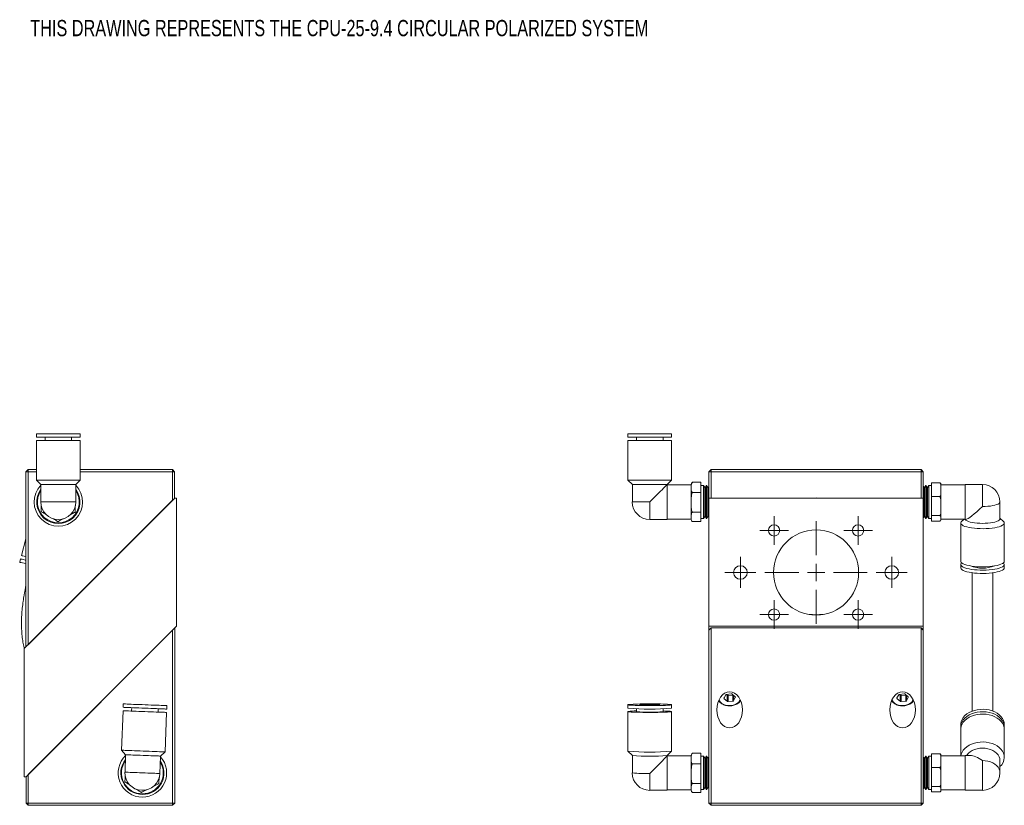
# Model space of a CAD drawing. Header units: inches. Extents: x 4.2 to 30.6, y 4.2 to 19.4.
# Tile 5 of 5: x 19.3 to 30.6, y 9.9 to 19. Entities that reach past the tile are written whole.
import ezdxf

# ---------------------------------------------------------------- set-up
doc = ezdxf.new("R2010")
doc.units = ezdxf.units.IN
doc.header["$MEASUREMENT"] = 0
doc.styles.add('SLDTEXTSTYLE0', font='TXT', dxfattribs={"width": 0.75})

# ---------------------------------------------------------------- blocks, each defined once
blk = doc.blocks.new('SW_CENTERMARKSYMBOL_7')
at = {"color": 0, "linetype": 'Continuous', "lineweight": 0}
for p, q in [((0, 0.2), (0, 0.592)), ((-0.2, 0), (-0.592, 0)), ((0, 0), (-0.1, 0)), ((0, 0), (0, 0.1)), ((0, 0), (0, -0.1)), ((0, 0), (0.1, 0)), ((0.2, 0), (0.592, 0)), ((0, -0.2), (0, -0.592))]:
    blk.add_line(p, q, dxfattribs=at)
blk = doc.blocks.new('SW_CENTERMARKSYMBOL_8')
at = {"color": 0, "linetype": 'Continuous', "lineweight": 0}
for p, q in [((0, 0.1), (0, 0.165)), ((-0.1, 0), (-0.165, 0)), ((0, 0), (-0.1, 0)), ((0, 0), (0, 0.1)), ((0, 0), (0, -0.1)), ((0, 0), (0.1, 0)), ((0.1, 0), (0.165, 0)), ((0, -0.1), (0, -0.165))]:
    blk.add_line(p, q, dxfattribs=at)
blk = doc.blocks.new('SW_CENTERMARKSYMBOL_9')
at = {"color": 0, "linetype": 'Continuous', "lineweight": 0}
for p, q in [((0, 0.1), (0, 0.179)), ((-0.1, 0), (-0.179, 0)), ((0, 0), (-0.1, 0)), ((0, 0), (0, 0.1)), ((0, 0), (0, -0.1)), ((0, 0), (0.1, 0)), ((0.1, 0), (0.179, 0)), ((0, -0.1), (0, -0.179))]:
    blk.add_line(p, q, dxfattribs=at)
blk = doc.blocks.new('SW_CENTERMARKSYMBOL_10')
at = {"color": 0, "linetype": 'Continuous', "lineweight": 0}
for p, q in [((0, 0.1), (0, 0.165)), ((-0.1, 0), (-0.165, 0)), ((0, 0), (-0.1, 0)), ((0, 0), (0, 0.1)), ((0, 0), (0, -0.1)), ((0, 0), (0.1, 0)), ((0.1, 0), (0.165, 0)), ((0, -0.1), (0, -0.165))]:
    blk.add_line(p, q, dxfattribs=at)
blk = doc.blocks.new('SW_CENTERMARKSYMBOL_11')
at = {"color": 0, "linetype": 'Continuous', "lineweight": 0}
for p, q in [((0, 0.1), (0, 0.165)), ((-0.1, 0), (-0.165, 0)), ((0, 0), (-0.1, 0)), ((0, 0), (0, 0.1)), ((0, 0), (0, -0.1)), ((0, 0), (0.1, 0)), ((0.1, 0), (0.165, 0)), ((0, -0.1), (0, -0.165))]:
    blk.add_line(p, q, dxfattribs=at)
blk = doc.blocks.new('SW_CENTERMARKSYMBOL_12')
at = {"color": 0, "linetype": 'Continuous', "lineweight": 0}
for p, q in [((0, 0.1), (0, 0.179)), ((-0.1, 0), (-0.179, 0)), ((0, 0), (-0.1, 0)), ((0, 0), (0, 0.1)), ((0, 0), (0, -0.1)), ((0, 0), (0.1, 0)), ((0.1, 0), (0.179, 0)), ((0, -0.1), (0, -0.179))]:
    blk.add_line(p, q, dxfattribs=at)
blk = doc.blocks.new('SW_CENTERMARKSYMBOL_13')
at = {"color": 0, "linetype": 'Continuous', "lineweight": 0}
for p, q in [((0, 0.1), (0, 0.165)), ((-0.1, 0), (-0.165, 0)), ((0, 0), (-0.1, 0)), ((0, 0), (0, 0.1)), ((0, 0), (0, -0.1)), ((0, 0), (0.1, 0)), ((0.1, 0), (0.165, 0)), ((0, -0.1), (0, -0.165))]:
    blk.add_line(p, q, dxfattribs=at)

msp = doc.modelspace()

# ---------------------------------------------------------------- linework, layer by layer
at = {"color": 7, "linetype": 'Continuous', "lineweight": 15}
for p, q in [((19.453, 14.188), (19.453, 14.148)), ((19.705, 14.188), (19.453, 14.188)), ((19.705, 14.148), (19.453, 14.148)), ((19.552, 14.148), (19.552, 14.109)), ((19.957, 14.188), (19.705, 14.188)), ((19.957, 14.148), (19.705, 14.148)), ((19.859, 14.109), (19.859, 14.148)), ((19.957, 14.148), (19.957, 14.188)), ((26.292, 14.188), (26.292, 14.148)), ((26.796, 14.188), (26.292, 14.188)), ((26.796, 14.148), (26.292, 14.148)), ((26.391, 14.148), (26.391, 14.109)), ((26.698, 14.109), (26.698, 14.148)), ((26.796, 14.148), (26.796, 14.188)), ((19.453, 14.109), (19.453, 13.652)), ((19.705, 14.109), (19.453, 14.109)), ((19.957, 14.109), (19.705, 14.109)), ((19.957, 13.652), (19.957, 14.109)), ((26.292, 14.109), (26.292, 13.652)), ((26.796, 14.109), (26.292, 14.109)), ((26.796, 13.652), (26.796, 14.109)), ((19.33, 13.75), (19.355, 13.775)), ((19.33, 11.724), (19.33, 13.75)), ((19.33, 13.75), (19.355, 13.75)), ((19.355, 13.75), (19.355, 13.775)), ((19.355, 13.775), (19.453, 13.775)), ((19.355, 13.75), (19.355, 11.749)), ((19.453, 13.75), (19.355, 13.75)), ((19.957, 13.775), (21.025, 13.775)), ((21.025, 13.75), (19.957, 13.75)), ((21.025, 13.775), (21.05, 13.75)), ((21.025, 13.75), (21.025, 13.775)), ((21.025, 13.419), (21.025, 13.75)), ((21.025, 13.75), (21.05, 13.75)), ((21.05, 13.75), (21.05, 13.444)), ((27.228, 13.75), (27.253, 13.775)), ((27.228, 13.75), (27.253, 13.75)), ((27.228, 13.445), (27.228, 13.75)), ((27.253, 13.775), (27.253, 13.75)), ((27.253, 13.775), (29.683, 13.775)), ((27.253, 13.75), (27.253, 13.445)), ((29.683, 13.75), (27.253, 13.75)), ((29.683, 13.775), (29.683, 13.75)), ((29.683, 13.775), (29.708, 13.75)), ((29.683, 13.445), (29.683, 13.75)), ((29.683, 13.75), (29.708, 13.75)), ((29.708, 13.75), (29.708, 13.445)), ((19.453, 13.652), (19.504, 13.602)), ((19.705, 13.652), (19.453, 13.652)), ((19.504, 13.602), (19.504, 13.4)), ((19.705, 13.602), (19.504, 13.602)), ((19.957, 13.652), (19.705, 13.652)), ((19.907, 13.602), (19.705, 13.602)), ((19.907, 13.602), (19.957, 13.652)), ((19.907, 13.4), (19.907, 13.602)), ((26.292, 13.652), (26.343, 13.602)), ((26.796, 13.652), (26.292, 13.652)), ((26.343, 13.602), (26.343, 13.4)), ((26.746, 13.602), (26.343, 13.602)), ((26.746, 13.602), (26.796, 13.652)), ((26.746, 13.602), (26.746, 13.602)), ((26.746, 13.198), (26.746, 13.602)), ((27.024, 13.597), (26.746, 13.597)), ((27.024, 13.59), (27.024, 13.601)), ((27.024, 13.59), (27.024, 13.569)), ((27.024, 13.569), (27.024, 13.548)), ((27.037, 13.625), (27.04, 13.627)), ((27.04, 13.627), (27.135, 13.627)), ((27.135, 13.627), (27.135, 13.511)), ((27.166, 13.591), (27.135, 13.591)), ((27.18, 13.568), (27.166, 13.591)), ((27.166, 13.208), (27.166, 13.591)), ((27.184, 13.568), (27.18, 13.568)), ((27.18, 13.232), (27.18, 13.568)), ((27.198, 13.591), (27.184, 13.568)), ((27.184, 13.232), (27.184, 13.568)), ((27.202, 13.591), (27.198, 13.591)), ((27.198, 13.208), (27.198, 13.591)), ((27.215, 13.568), (27.202, 13.591)), ((27.202, 13.208), (27.202, 13.591)), ((27.22, 13.568), (27.215, 13.568)), ((27.215, 13.232), (27.215, 13.568)), ((27.228, 13.583), (27.22, 13.568)), ((27.22, 13.232), (27.22, 13.568)), ((29.717, 13.568), (29.708, 13.583)), ((29.721, 13.568), (29.717, 13.568)), ((29.717, 13.568), (29.717, 13.232)), ((29.735, 13.591), (29.721, 13.568)), ((29.721, 13.568), (29.721, 13.232)), ((29.739, 13.591), (29.735, 13.591)), ((29.735, 13.591), (29.735, 13.208)), ((29.752, 13.568), (29.739, 13.591)), ((29.739, 13.591), (29.739, 13.208)), ((29.757, 13.568), (29.752, 13.568)), ((29.752, 13.568), (29.752, 13.232)), ((29.77, 13.591), (29.757, 13.568)), ((29.757, 13.568), (29.757, 13.232)), ((29.802, 13.591), (29.77, 13.591)), ((29.77, 13.591), (29.77, 13.208)), ((29.897, 13.62), (29.802, 13.62)), ((29.802, 13.462), (29.802, 13.62)), ((29.912, 13.601), (29.912, 13.57)), ((30.191, 13.597), (29.912, 13.597)), ((29.912, 13.541), (29.912, 13.57)), ((30.392, 13.602), (30.191, 13.602)), ((30.191, 13.602), (30.191, 13.198)), ((30.392, 13.602), (30.392, 13.348)), ((21.051, 13.445), (19.311, 11.705)), ((21.071, 13.445), (21.051, 13.445)), ((21.071, 11.964), (21.071, 13.445)), ((27.024, 13.438), (27.024, 13.548)), ((27.024, 13.438), (27.024, 13.397)), ((27.04, 13.511), (27.135, 13.511)), ((27.135, 13.511), (27.135, 13.283)), ((29.708, 13.445), (27.228, 13.445)), ((27.228, 11.964), (27.228, 13.445)), ((29.708, 11.964), (29.708, 13.445)), ((29.897, 13.462), (29.802, 13.462)), ((29.802, 13.242), (29.802, 13.462)), ((29.912, 13.513), (29.912, 13.541)), ((29.912, 13.513), (29.912, 13.391)), ((19.355, 11.749), (21.025, 13.419)), ((19.907, 13.4), (19.504, 13.4)), ((26.544, 13.4), (26.343, 13.4)), ((26.544, 13.198), (26.544, 13.4)), ((27.024, 13.397), (27.024, 13.356)), ((27.024, 13.248), (27.024, 13.356)), ((29.912, 13.352), (29.912, 13.391)), ((29.912, 13.312), (29.912, 13.352)), ((30.594, 13.205), (30.594, 13.4)), ((27.024, 13.248), (27.024, 13.228)), ((27.024, 13.228), (27.024, 13.208)), ((27.04, 13.283), (27.135, 13.283)), ((27.135, 13.283), (27.135, 13.173)), ((27.135, 13.208), (27.166, 13.208)), ((27.166, 13.208), (27.18, 13.232)), ((27.18, 13.232), (27.184, 13.232)), ((27.184, 13.232), (27.198, 13.208)), ((27.198, 13.208), (27.202, 13.208)), ((27.202, 13.208), (27.215, 13.232)), ((27.215, 13.232), (27.22, 13.232)), ((27.22, 13.232), (27.228, 13.217)), ((29.708, 13.217), (29.717, 13.232)), ((29.717, 13.232), (29.721, 13.232)), ((29.721, 13.232), (29.735, 13.208)), ((29.735, 13.208), (29.739, 13.208)), ((29.739, 13.208), (29.752, 13.232)), ((29.752, 13.232), (29.757, 13.232)), ((29.757, 13.232), (29.77, 13.208)), ((29.77, 13.208), (29.802, 13.208)), ((29.897, 13.242), (29.802, 13.242)), ((29.802, 13.18), (29.802, 13.242)), ((29.912, 13.312), (29.912, 13.222)), ((29.912, 13.211), (29.912, 13.222)), ((29.912, 13.199), (29.912, 13.211)), ((30.635, 13.174), (30.594, 13.212)), ((26.544, 13.198), (26.746, 13.198)), ((26.746, 13.203), (27.024, 13.203)), ((27.024, 13.199), (27.024, 13.208)), ((27.036, 13.175), (27.037, 13.174)), ((27.04, 13.173), (27.135, 13.173)), ((29.897, 13.18), (29.802, 13.18)), ((29.912, 13.203), (30.191, 13.203)), ((29.912, 13.199), (29.912, 13.199)), ((30.14, 13.156), (30.14, 12.715)), ((30.181, 13.203), (30.15, 13.174)), ((30.191, 13.198), (30.198, 13.198)), ((30.644, 12.715), (30.644, 13.156)), ((19.33, 12.974), (19.278, 12.78)), ((19.268, 12.742), (19.258, 12.704)), ((30.14, 12.677), (30.14, 12.639)), ((30.644, 12.639), (30.644, 12.677)), ((19.331, 10.224), (21.071, 11.964)), ((27.228, 11.964), (29.708, 11.964)), ((27.228, 11.92), (27.228, 11.964)), ((29.708, 11.92), (29.708, 11.964)), ((21.027, 11.92), (19.357, 10.25)), ((21.027, 9.919), (21.027, 11.92)), ((21.052, 11.945), (21.052, 9.919)), ((27.228, 11.92), (27.253, 11.945)), ((27.228, 9.919), (27.228, 11.92)), ((27.253, 11.945), (27.253, 9.919)), ((27.253, 11.945), (29.683, 11.945)), ((29.683, 9.919), (29.683, 11.945)), ((29.683, 11.945), (29.708, 11.92)), ((29.708, 11.92), (29.708, 9.919)), ((19.311, 11.705), (19.311, 10.224)), ((27.424, 11.171), (27.403, 11.135)), ((27.429, 11.175), (27.439, 11.166)), ((27.487, 11.181), (27.433, 11.176)), ((27.439, 11.166), (27.439, 11.096)), ((27.45, 11.163), (27.504, 11.168)), ((27.45, 11.163), (27.45, 11.093)), ((27.532, 11.148), (27.498, 11.178)), ((27.504, 11.168), (27.504, 11.099)), ((27.513, 11.164), (27.513, 11.104)), ((29.424, 11.171), (29.403, 11.135)), ((29.429, 11.175), (29.439, 11.166)), ((29.487, 11.181), (29.433, 11.176)), ((29.439, 11.166), (29.439, 11.096)), ((29.45, 11.163), (29.504, 11.168)), ((29.45, 11.163), (29.45, 11.093)), ((29.532, 11.148), (29.498, 11.178)), ((29.504, 11.168), (29.504, 11.099)), ((29.513, 11.164), (29.513, 11.104)), ((20.456, 11.066), (20.455, 11.027)), ((20.958, 11.007), (20.96, 11.046)), ((26.292, 11.056), (26.292, 11.017)), ((26.796, 11.017), (26.796, 11.056)), ((27.405, 11.138), (27.405, 11.126)), ((27.405, 11.126), (27.439, 11.096)), ((27.45, 11.093), (27.504, 11.099)), ((27.513, 11.104), (27.533, 11.14)), ((27.533, 11.146), (27.533, 11.14)), ((29.405, 11.138), (29.405, 11.126)), ((29.405, 11.126), (29.439, 11.096)), ((29.45, 11.093), (29.504, 11.099)), ((29.513, 11.104), (29.533, 11.14)), ((29.533, 11.146), (29.533, 11.14)), ((20.453, 10.987), (20.435, 10.531)), ((20.553, 11.023), (20.552, 10.984)), ((20.858, 10.971), (20.86, 11.011)), ((20.939, 10.511), (20.957, 10.968)), ((26.292, 10.977), (26.292, 10.521)), ((26.391, 11.009), (26.391, 10.977)), ((26.698, 10.977), (26.698, 11.009)), ((26.796, 10.521), (26.796, 10.977)), ((30.14, 10.826), (30.14, 10.798)), ((30.644, 10.798), (30.644, 10.826)), ((30.14, 10.77), (30.14, 10.466)), ((30.644, 10.447), (30.644, 10.77)), ((20.435, 10.531), (20.483, 10.479)), ((20.483, 10.479), (20.476, 10.277)), ((20.886, 10.463), (20.939, 10.511)), ((26.292, 10.521), (26.343, 10.47)), ((26.745, 10.47), (26.796, 10.521)), ((27.04, 10.496), (27.135, 10.496)), ((27.135, 10.496), (27.135, 10.372)), ((29.897, 10.49), (29.802, 10.49)), ((29.802, 10.331), (29.802, 10.49)), ((20.878, 10.261), (20.886, 10.463)), ((26.343, 10.471), (26.343, 10.269)), ((26.746, 10.471), (26.746, 10.471)), ((26.746, 10.068), (26.746, 10.471)), ((27.024, 10.466), (26.746, 10.466)), ((27.024, 10.456), (27.024, 10.47)), ((27.024, 10.456), (27.024, 10.434)), ((27.024, 10.434), (27.024, 10.412)), ((27.024, 10.299), (27.024, 10.412)), ((27.04, 10.372), (27.135, 10.372)), ((27.166, 10.461), (27.135, 10.461)), ((27.135, 10.372), (27.135, 10.145)), ((27.18, 10.437), (27.166, 10.461)), ((27.166, 10.461), (27.166, 10.461)), ((27.166, 10.078), (27.166, 10.461)), ((27.184, 10.437), (27.18, 10.437)), ((27.18, 10.437), (27.18, 10.437)), ((27.18, 10.101), (27.18, 10.437)), ((27.198, 10.461), (27.184, 10.437)), ((27.184, 10.437), (27.184, 10.437)), ((27.184, 10.101), (27.184, 10.437)), ((27.202, 10.461), (27.198, 10.461)), ((27.198, 10.461), (27.198, 10.461)), ((27.198, 10.078), (27.198, 10.461)), ((27.215, 10.437), (27.202, 10.461)), ((27.202, 10.461), (27.202, 10.461)), ((27.202, 10.078), (27.202, 10.461)), ((27.22, 10.437), (27.215, 10.437)), ((27.215, 10.437), (27.215, 10.437)), ((27.215, 10.101), (27.215, 10.437)), ((27.228, 10.452), (27.22, 10.437)), ((27.22, 10.437), (27.22, 10.437)), ((27.22, 10.101), (27.22, 10.437)), ((29.717, 10.437), (29.708, 10.452)), ((29.721, 10.437), (29.717, 10.437)), ((29.717, 10.437), (29.717, 10.101)), ((29.735, 10.461), (29.721, 10.437)), ((29.721, 10.437), (29.721, 10.101)), ((29.739, 10.461), (29.735, 10.461)), ((29.735, 10.461), (29.735, 10.078)), ((29.752, 10.437), (29.739, 10.461)), ((29.739, 10.461), (29.739, 10.078)), ((29.757, 10.437), (29.752, 10.437)), ((29.752, 10.437), (29.752, 10.101)), ((29.77, 10.461), (29.757, 10.437)), ((29.757, 10.437), (29.757, 10.101)), ((29.802, 10.461), (29.77, 10.461)), ((29.77, 10.461), (29.77, 10.078)), ((29.912, 10.47), (29.912, 10.439)), ((30.191, 10.466), (29.912, 10.466)), ((29.912, 10.41), (29.912, 10.439)), ((29.912, 10.382), (29.912, 10.41)), ((29.912, 10.382), (29.912, 10.261)), ((30.25, 10.471), (30.191, 10.471)), ((30.191, 10.471), (30.191, 10.068)), ((30.392, 10.412), (30.392, 10.068)), ((30.594, 10.269), (30.594, 10.412)), ((19.357, 10.25), (19.357, 9.919)), ((26.544, 10.068), (26.544, 10.261)), ((27.024, 10.299), (27.024, 10.259)), ((27.024, 10.259), (27.024, 10.218)), ((29.802, 10.111), (29.802, 10.331)), ((29.897, 10.331), (29.802, 10.331)), ((29.912, 10.221), (29.912, 10.261)), ((19.311, 10.224), (19.331, 10.224)), ((19.332, 9.919), (19.332, 10.225)), ((27.024, 10.112), (27.024, 10.218)), ((27.04, 10.145), (27.135, 10.145)), ((27.135, 10.145), (27.135, 10.042)), ((29.912, 10.181), (29.912, 10.221)), ((29.912, 10.181), (29.912, 10.091)), ((26.544, 10.068), (26.746, 10.068)), ((26.746, 10.072), (27.024, 10.072)), ((27.024, 10.112), (27.024, 10.094)), ((27.024, 10.094), (27.024, 10.075)), ((27.024, 10.068), (27.024, 10.075)), ((27.04, 10.042), (27.135, 10.042)), ((27.135, 10.078), (27.166, 10.078)), ((27.166, 10.078), (27.18, 10.101)), ((27.18, 10.101), (27.184, 10.101)), ((27.184, 10.101), (27.198, 10.078)), ((27.198, 10.078), (27.202, 10.078)), ((27.202, 10.078), (27.215, 10.101)), ((27.215, 10.101), (27.22, 10.101)), ((27.22, 10.101), (27.228, 10.086)), ((29.708, 10.086), (29.717, 10.101)), ((29.717, 10.101), (29.721, 10.101)), ((29.721, 10.101), (29.735, 10.078)), ((29.735, 10.078), (29.739, 10.078)), ((29.739, 10.078), (29.752, 10.101)), ((29.752, 10.101), (29.757, 10.101)), ((29.757, 10.101), (29.77, 10.078)), ((29.77, 10.078), (29.802, 10.078)), ((29.897, 10.111), (29.802, 10.111)), ((29.802, 10.049), (29.802, 10.111)), ((29.897, 10.049), (29.802, 10.049)), ((29.912, 10.08), (29.912, 10.091)), ((29.912, 10.069), (29.912, 10.08)), ((29.912, 10.072), (30.191, 10.072)), ((29.912, 10.069), (29.912, 10.068)), ((30.191, 10.068), (30.392, 10.068)), ((19.357, 9.894), (19.332, 9.919)), ((19.357, 9.919), (19.332, 9.919)), ((19.357, 9.919), (21.027, 9.919)), ((19.357, 9.919), (19.357, 9.894)), ((21.052, 9.919), (21.027, 9.919)), ((21.052, 9.919), (21.027, 9.894)), ((21.027, 9.919), (21.027, 9.894)), ((27.253, 9.919), (27.228, 9.919)), ((27.228, 9.919), (27.253, 9.894)), ((27.253, 9.919), (29.683, 9.919)), ((27.253, 9.919), (27.253, 9.894)), ((29.683, 9.919), (29.683, 9.894)), ((29.683, 9.919), (29.708, 9.919)), ((29.683, 9.894), (29.708, 9.919)), ((21.027, 9.894), (19.357, 9.894)), ((29.683, 9.894), (27.253, 9.894))]:
    msp.add_line(p, q, dxfattribs=at)
at = {"color": 7, "linetype": 'Continuous', "lineweight": 15, "flags": 128}
for points in [[(26.544, 13.4), (26.57, 13.426), (26.596, 13.452), (26.621, 13.477), (26.645, 13.501), (26.667, 13.523), (26.687, 13.542), (26.704, 13.56), (26.719, 13.575), (26.73, 13.586), (26.739, 13.595), (26.744, 13.6), (26.746, 13.602)], [(28.512, 13.445), (28.468, 13.446), (28.425, 13.445)], [(30.392, 13.348), (30.424, 13.348), (30.455, 13.35), (30.484, 13.353), (30.511, 13.358), (30.535, 13.363), (30.556, 13.369), (30.572, 13.376), (30.584, 13.384), (30.592, 13.392), (30.594, 13.4)], [(30.15, 13.174), (30.146, 13.17), (30.141, 13.161), (30.141, 13.152), (30.146, 13.143), (30.156, 13.134), (30.17, 13.126), (30.189, 13.118), (30.211, 13.111), (30.237, 13.105), (30.266, 13.1), (30.298, 13.096), (30.332, 13.093), (30.366, 13.092), (30.401, 13.091), (30.436, 13.092), (30.47, 13.094), (30.503, 13.098), (30.533, 13.102), (30.561, 13.108), (30.585, 13.114), (30.606, 13.122), (30.623, 13.13), (30.635, 13.138), (30.642, 13.147), (30.644, 13.156), (30.644, 13.156)], [(30.193, 13.198), (30.193, 13.197), (30.201, 13.189), (30.213, 13.181), (30.229, 13.174), (30.25, 13.168), (30.274, 13.163), (30.301, 13.159), (30.33, 13.155), (30.361, 13.154), (30.392, 13.153), (30.424, 13.154), (30.455, 13.155), (30.484, 13.159), (30.511, 13.163), (30.535, 13.168), (30.556, 13.174), (30.572, 13.181), (30.584, 13.189), (30.592, 13.197), (30.594, 13.205)], [(30.644, 13.156), (30.642, 13.165), (30.635, 13.174)], [(19.278, 12.78), (19.28, 12.78), (19.286, 12.779), (19.296, 12.776), (19.311, 12.772), (19.33, 12.767), (19.33, 12.767)], [(19.258, 12.704), (19.259, 12.704), (19.265, 12.702), (19.276, 12.7), (19.291, 12.696), (19.31, 12.691), (19.33, 12.685)], [(19.268, 12.742), (19.269, 12.742), (19.275, 12.74), (19.286, 12.738), (19.301, 12.734), (19.32, 12.729), (19.33, 12.726)], [(30.14, 12.715), (30.141, 12.711), (30.146, 12.702), (30.156, 12.693), (30.17, 12.685), (30.189, 12.677), (30.211, 12.67), (30.237, 12.664), (30.266, 12.659), (30.298, 12.655), (30.332, 12.652), (30.366, 12.65), (30.401, 12.65), (30.436, 12.651), (30.47, 12.653), (30.503, 12.657), (30.533, 12.661), (30.561, 12.667), (30.585, 12.673), (30.606, 12.681), (30.623, 12.689), (30.635, 12.697), (30.642, 12.706), (30.644, 12.715)], [(30.14, 12.639), (30.141, 12.635), (30.146, 12.626), (30.156, 12.617), (30.17, 12.609), (30.189, 12.601), (30.211, 12.594), (30.237, 12.588), (30.266, 12.583), (30.298, 12.579), (30.332, 12.576), (30.366, 12.574), (30.401, 12.574), (30.436, 12.575), (30.47, 12.577), (30.503, 12.581), (30.533, 12.585), (30.561, 12.591), (30.585, 12.597), (30.606, 12.605), (30.623, 12.613), (30.635, 12.621), (30.642, 12.63), (30.644, 12.639)], [(30.151, 12.696), (30.146, 12.691), (30.141, 12.682), (30.141, 12.673), (30.146, 12.664), (30.156, 12.655), (30.17, 12.647), (30.189, 12.639), (30.211, 12.632), (30.237, 12.626), (30.266, 12.621), (30.298, 12.617), (30.332, 12.614), (30.366, 12.612), (30.401, 12.612), (30.436, 12.613), (30.47, 12.615), (30.503, 12.619), (30.533, 12.623), (30.561, 12.629), (30.585, 12.635), (30.606, 12.643), (30.623, 12.651), (30.635, 12.659), (30.642, 12.668), (30.644, 12.677), (30.644, 12.677)], [(20.708, 11.056), (20.673, 11.058), (20.639, 11.059), (20.606, 11.06), (20.575, 11.061), (20.546, 11.063), (20.521, 11.064), (20.499, 11.064), (20.482, 11.065), (20.469, 11.066), (20.46, 11.066), (20.456, 11.066), (20.456, 11.066)], [(20.96, 11.046), (20.96, 11.046), (20.956, 11.046), (20.948, 11.047), (20.934, 11.047), (20.917, 11.048), (20.895, 11.049), (20.87, 11.05), (20.842, 11.051), (20.81, 11.052), (20.777, 11.053), (20.743, 11.055), (20.708, 11.056)], [(26.292, 11.056), (26.295, 11.058), (26.302, 11.059), (26.314, 11.06), (26.33, 11.061), (26.351, 11.063), (26.375, 11.064), (26.403, 11.064), (26.434, 11.065), (26.466, 11.066), (26.5, 11.066), (26.535, 11.066), (26.57, 11.066), (26.605, 11.066), (26.638, 11.065), (26.67, 11.065), (26.699, 11.064), (26.725, 11.063), (26.748, 11.062), (26.767, 11.061), (26.781, 11.06), (26.791, 11.058), (26.795, 11.057), (26.795, 11.055), (26.791, 11.054), (26.781, 11.053), (26.767, 11.051), (26.748, 11.05), (26.725, 11.049), (26.699, 11.048), (26.67, 11.048), (26.638, 11.047), (26.605, 11.046), (26.57, 11.046), (26.535, 11.046), (26.5, 11.046), (26.466, 11.047), (26.434, 11.047), (26.403, 11.048), (26.375, 11.049), (26.351, 11.05), (26.33, 11.051), (26.314, 11.052), (26.302, 11.053), (26.295, 11.055), (26.292, 11.056)], [(26.426, 11.056), (26.429, 11.057), (26.436, 11.058), (26.449, 11.059), (26.465, 11.06), (26.485, 11.06), (26.508, 11.061), (26.532, 11.061), (26.556, 11.061), (26.581, 11.061), (26.603, 11.06), (26.623, 11.06), (26.64, 11.059), (26.652, 11.058), (26.66, 11.057), (26.662, 11.056), (26.66, 11.055), (26.652, 11.054), (26.64, 11.053), (26.623, 11.053), (26.603, 11.052), (26.581, 11.052), (26.556, 11.052), (26.532, 11.052), (26.508, 11.052), (26.485, 11.052), (26.465, 11.053), (26.449, 11.053), (26.436, 11.054), (26.429, 11.055), (26.426, 11.056)], [(27.345, 11.113), (27.351, 11.101), (27.363, 11.086), (27.379, 11.072), (27.399, 11.061), (27.421, 11.053), (27.445, 11.048), (27.47, 11.047), (27.495, 11.049), (27.519, 11.054), (27.541, 11.063), (27.56, 11.074), (27.576, 11.088), (27.587, 11.104), (27.592, 11.113)], [(29.345, 11.113), (29.351, 11.101), (29.363, 11.086), (29.379, 11.072), (29.399, 11.061), (29.421, 11.053), (29.445, 11.048), (29.47, 11.047), (29.495, 11.049), (29.519, 11.054), (29.541, 11.063), (29.56, 11.074), (29.576, 11.088), (29.587, 11.104), (29.592, 11.113)], [(20.705, 10.977), (20.67, 10.979), (20.636, 10.98), (20.603, 10.982), (20.572, 10.983), (20.543, 10.984), (20.518, 10.985), (20.496, 10.986), (20.479, 10.986), (20.466, 10.987), (20.457, 10.987), (20.453, 10.987), (20.453, 10.987)], [(20.707, 11.017), (20.671, 11.018), (20.637, 11.02), (20.604, 11.021), (20.573, 11.022), (20.545, 11.023), (20.519, 11.024), (20.498, 11.025), (20.48, 11.026), (20.467, 11.026), (20.459, 11.027), (20.455, 11.027), (20.455, 11.027)], [(20.957, 10.968), (20.957, 10.968), (20.953, 10.968), (20.944, 10.968), (20.931, 10.969), (20.914, 10.969), (20.892, 10.97), (20.867, 10.971), (20.838, 10.972), (20.807, 10.973), (20.774, 10.975), (20.74, 10.976), (20.705, 10.977)], [(20.958, 11.007), (20.958, 11.007), (20.954, 11.007), (20.946, 11.007), (20.933, 11.008), (20.915, 11.009), (20.894, 11.009), (20.868, 11.01), (20.84, 11.012), (20.809, 11.013), (20.776, 11.014), (20.742, 11.015), (20.707, 11.017)], [(26.698, 10.985), (26.699, 10.985), (26.725, 10.984), (26.748, 10.983), (26.767, 10.982), (26.781, 10.981), (26.791, 10.98), (26.795, 10.978), (26.795, 10.977), (26.791, 10.975), (26.781, 10.974), (26.767, 10.973), (26.748, 10.972), (26.725, 10.971), (26.699, 10.97), (26.67, 10.969), (26.638, 10.968), (26.605, 10.968), (26.57, 10.968), (26.535, 10.968), (26.5, 10.968), (26.466, 10.968), (26.434, 10.969), (26.403, 10.969), (26.375, 10.97), (26.351, 10.971), (26.33, 10.972), (26.314, 10.973), (26.302, 10.975), (26.295, 10.976), (26.292, 10.977), (26.292, 10.977)], [(30.644, 10.826), (30.642, 10.851), (30.635, 10.875), (30.623, 10.899), (30.606, 10.921), (30.585, 10.941), (30.561, 10.959), (30.533, 10.974), (30.503, 10.986), (30.47, 10.996), (30.436, 11.002), (30.401, 11.004), (30.366, 11.003), (30.332, 10.999), (30.298, 10.991), (30.266, 10.98), (30.237, 10.967), (30.211, 10.95), (30.189, 10.931), (30.17, 10.91), (30.156, 10.887), (30.146, 10.863), (30.141, 10.839), (30.14, 10.826)], [(30.644, 10.77), (30.642, 10.795), (30.635, 10.82), (30.623, 10.843), (30.606, 10.865), (30.585, 10.885), (30.561, 10.903), (30.533, 10.918), (30.503, 10.931), (30.47, 10.94), (30.436, 10.946), (30.401, 10.948), (30.366, 10.948), (30.332, 10.943), (30.298, 10.936), (30.266, 10.925), (30.237, 10.911), (30.211, 10.894), (30.189, 10.875), (30.17, 10.854), (30.156, 10.831), (30.146, 10.807), (30.141, 10.783), (30.14, 10.77)], [(30.644, 10.784), (30.644, 10.798), (30.642, 10.823), (30.635, 10.847), (30.623, 10.871), (30.606, 10.893), (30.585, 10.913), (30.561, 10.931), (30.533, 10.946), (30.503, 10.958), (30.47, 10.968), (30.436, 10.974), (30.401, 10.976), (30.366, 10.975), (30.332, 10.971), (30.298, 10.963), (30.266, 10.953), (30.237, 10.939), (30.211, 10.922), (30.189, 10.903), (30.17, 10.882), (30.156, 10.859), (30.146, 10.835), (30.141, 10.811), (30.141, 10.786), (30.141, 10.784)], [(30.644, 10.447), (30.642, 10.472), (30.635, 10.497), (30.623, 10.52), (30.606, 10.542), (30.585, 10.562), (30.561, 10.58), (30.533, 10.595), (30.503, 10.608), (30.47, 10.617), (30.436, 10.623), (30.401, 10.626), (30.366, 10.625), (30.332, 10.62), (30.298, 10.613), (30.266, 10.602), (30.237, 10.588), (30.211, 10.571), (30.189, 10.552), (30.17, 10.531), (30.156, 10.508), (30.146, 10.485), (30.142, 10.466)], [(20.687, 10.521), (20.652, 10.523), (20.617, 10.524), (20.584, 10.525), (20.553, 10.526), (20.525, 10.528), (20.5, 10.529), (20.478, 10.529), (20.461, 10.53), (20.447, 10.531), (20.439, 10.531), (20.435, 10.531), (20.435, 10.531)], [(20.685, 10.471), (20.653, 10.472), (20.623, 10.473), (20.593, 10.474), (20.567, 10.475), (20.542, 10.476), (20.522, 10.477), (20.505, 10.478), (20.493, 10.478), (20.486, 10.479), (20.483, 10.479)], [(20.939, 10.511), (20.939, 10.511), (20.935, 10.511), (20.926, 10.512), (20.913, 10.512), (20.896, 10.513), (20.874, 10.514), (20.849, 10.515), (20.82, 10.516), (20.789, 10.517), (20.756, 10.518), (20.722, 10.52), (20.687, 10.521)], [(30.594, 10.412), (30.592, 10.434), (30.584, 10.456), (30.572, 10.477), (30.556, 10.496), (30.535, 10.513), (30.511, 10.527), (30.484, 10.539), (30.455, 10.547), (30.424, 10.553), (30.392, 10.554), (30.361, 10.553), (30.33, 10.547), (30.301, 10.539), (30.274, 10.527), (30.25, 10.513), (30.229, 10.496), (30.213, 10.477), (30.209, 10.471)], [(20.886, 10.463), (20.884, 10.463), (20.876, 10.463), (20.864, 10.464), (20.848, 10.464), (20.827, 10.465), (20.803, 10.466), (20.776, 10.467), (20.747, 10.468), (20.716, 10.47), (20.685, 10.471)], [(30.594, 10.269), (30.592, 10.291), (30.584, 10.313), (30.572, 10.334), (30.556, 10.353), (30.535, 10.37), (30.511, 10.385), (30.484, 10.396), (30.455, 10.405), (30.424, 10.41), (30.392, 10.412)], [(20.878, 10.261), (20.876, 10.261), (20.868, 10.262), (20.856, 10.262), (20.84, 10.263), (20.819, 10.264), (20.795, 10.264), (20.768, 10.266), (20.739, 10.267), (20.708, 10.268), (20.677, 10.269), (20.645, 10.27), (20.615, 10.272), (20.585, 10.273), (20.559, 10.274), (20.534, 10.275), (20.514, 10.276), (20.497, 10.276), (20.485, 10.277), (20.478, 10.277), (20.476, 10.277)]]:
    msp.add_lwpolyline(points, dxfattribs=at)
at = {"color": 7, "linetype": 'Continuous', "lineweight": 15}
for centre, radius in [((27.982, 13.071), 0.065), ((28.954, 13.071), 0.065), ((28.468, 12.585), 0.492), ((27.593, 12.585), 0.0787), ((29.343, 12.585), 0.0787), ((27.982, 12.099), 0.065), ((28.954, 12.099), 0.065)]:
    msp.add_circle(centre, radius, dxfattribs=at)
for centre, radius, start, end in [((19.705, 13.4), 0.28, 136.1535, 43.8465), ((27.055, 13.601), 0.0303, 125.6249, 180), ((29.882, 13.601), 0.0303, 360, 6.8036), ((30.392, 13.4), 0.202, 0, 90), ((19.705, 13.4), 0.25, 143.8927, 36.1073), ((19.705, 13.4), 0.242, 146.5129, 33.4871), ((19.705, 13.4), 0.202, 180, 0), ((26.544, 13.4), 0.202, 180, 270), ((27.055, 13.199), 0.0303, 180, 217.2418), ((29.882, 13.199), 0.0303, 353.1924, 0), ((30.392, 13.021), 0.386, 248.679, 291.321), ((30.616, 12.674), 0.0286, 7.343, 52.5209), ((28.468, 13.368), 1.271, 266.3611, 273.6389), ((27.433, 11.164), 0.0119, 92.5393, 145.6903), ((27.448, 11.177), 0.0145, 231.0694, 277.3841), ((27.489, 11.167), 0.0145, 51.0697, 97.3841), ((27.502, 11.183), 0.0153, 275.615, 291.3507), ((29.433, 11.164), 0.0119, 92.5391, 145.691), ((29.448, 11.177), 0.0145, 231.0697, 277.3841), ((29.489, 11.167), 0.0145, 51.0694, 97.3841), ((29.502, 11.183), 0.0153, 275.615, 291.3507), ((27.409, 11.132), 0.00651, 151.1372, 231.9675), ((27.448, 11.107), 0.0145, 231.0681, 277.3841), ((27.503, 11.11), 0.0119, 272.5391, 325.691), ((27.528, 11.143), 0.00651, 331.1368, 51.9683), ((29.409, 11.132), 0.00651, 151.1379, 231.9668), ((29.448, 11.107), 0.0145, 231.0683, 277.384), ((29.503, 11.11), 0.0119, 272.5393, 325.6903), ((29.528, 11.143), 0.00651, 331.1361, 51.969), ((26.544, 13.493), 2.489, 264.1893, 275.8107), ((26.385, 10.438), 0.547, 89.4184, 99.7662), ((26.544, 12.427), 1.457, 263.9527, 276.0473), ((26.544, 12.997), 2.489, 264.1893, 275.8107), ((27.055, 10.47), 0.0303, 139.3657, 180), ((20.677, 10.269), 0.28, 133.8856, 270), ((20.677, 10.269), 0.249, 141.6248, 270), ((20.677, 10.269), 0.242, 144.245, 270), ((20.677, 10.269), 0.28, 270, 41.5786), ((20.677, 10.269), 0.25, 270, 33.8394), ((20.677, 10.269), 0.242, 270, 31.2192), ((26.544, 12.618), 2.157, 264.6416, 275.3584), ((29.882, 10.47), 0.0303, 0, 6.8036), ((30.496, 10.452), 0.148, 311.294, 358.2273), ((20.677, 10.269), 0.202, 177.7321, 357.7321), ((26.544, 10.269), 0.202, 180, 270), ((26.494, 11.541), 1.28, 263.2156, 272.2521), ((30.392, 10.269), 0.202, 270, 0), ((27.055, 10.068), 0.0303, 180, 220.6514), ((29.882, 10.068), 0.0303, 353.1924, 0)]:
    msp.add_arc(centre, radius, start, end, dxfattribs=at)
for centre, major_axis, ratio, start_param, end_param in [((30.392, 13.4), (0.2, 0.2), 0.131652, 3.272492, 4.581489), ((26.544, 10.269), (0.202, 0.202), 0.019794, 4.692598, 6.263394), ((30.392, 10.269), (-0.186, 0.186), 0.414214, 5.105088, 5.890486)]:
    msp.add_ellipse(centre, major_axis=major_axis, ratio=ratio, start_param=start_param, end_param=end_param, dxfattribs=at)
for centre in [(27.468, 10.997), (29.468, 10.997)]:
    msp.add_ellipse(centre, major_axis=(0, 0.209), ratio=0.707107, dxfattribs=at)
for points, knots in [([(27.04, 13.627), (27.037, 13.625), (27.028, 13.618), (27.025, 13.604), (27.025, 13.594), (27.024, 13.59)], [0, 0, 0, 0, 0.204336, 0.673301, 1, 1, 1, 1]), ([(29.912, 13.57), (29.912, 13.571), (29.912, 13.58), (29.911, 13.594), (29.906, 13.61), (29.9, 13.618), (29.897, 13.62)], [0, 0, 0, 0, 0.052873, 0.517957, 0.809656, 1, 1, 1, 1]), ([(29.897, 13.62), (29.9, 13.619), (29.909, 13.615), (29.911, 13.61), (29.912, 13.605), (29.912, 13.605)], [0, 0, 0, 0, 0.254804, 0.839605, 1, 1, 1, 1]), ([(27.024, 13.548), (27.024, 13.547), (27.024, 13.541), (27.025, 13.53), (27.03, 13.518), (27.037, 13.513), (27.04, 13.511)], [0, 0, 0, 0, 0.052873, 0.517957, 0.809655, 1, 1, 1, 1]), ([(27.04, 13.511), (27.037, 13.506), (27.028, 13.492), (27.025, 13.466), (27.025, 13.446), (27.024, 13.438)], [0, 0, 0, 0, 0.204356, 0.673362, 1, 1, 1, 1]), ([(29.897, 13.462), (29.9, 13.465), (29.909, 13.475), (29.912, 13.493), (29.912, 13.507), (29.912, 13.513)], [0, 0, 0, 0, 0.2043353, 0.6733017, 1, 1, 1, 1]), ([(29.912, 13.391), (29.912, 13.393), (29.912, 13.405), (29.911, 13.425), (29.906, 13.448), (29.9, 13.458), (29.897, 13.462)], [0, 0, 0, 0, 0.052978, 0.518037, 0.80972, 1, 1, 1, 1]), ([(19.507, 13.289), (19.507, 13.294), (19.507, 13.308), (19.507, 13.334), (19.508, 13.354), (19.508, 13.362)], [0, 0, 0, 0, 0.204356, 0.673362, 1, 1, 1, 1]), ([(19.901, 13.356), (19.901, 13.355), (19.901, 13.342), (19.901, 13.321), (19.901, 13.298), (19.9, 13.287), (19.9, 13.283)], [0, 0, 0, 0, 0.0529778, 0.5180363, 0.8097198, 1, 1, 1, 1]), ([(27.024, 13.356), (27.024, 13.355), (27.024, 13.342), (27.025, 13.321), (27.03, 13.298), (27.037, 13.287), (27.04, 13.283)], [0, 0, 0, 0, 0.0529778, 0.5180363, 0.8097198, 1, 1, 1, 1]), ([(19.569, 13.252), (19.568, 13.253), (19.557, 13.259), (19.539, 13.27), (19.519, 13.282), (19.51, 13.287), (19.507, 13.289)], [0, 0, 0, 0, 0.052872, 0.517958, 0.809654, 1, 1, 1, 1]), ([(19.702, 13.173), (19.698, 13.175), (19.686, 13.182), (19.663, 13.196), (19.646, 13.206), (19.639, 13.21)], [0, 0, 0, 0, 0.204336, 0.673301, 1, 1, 1, 1]), ([(19.9, 13.283), (19.897, 13.281), (19.884, 13.274), (19.861, 13.262), (19.844, 13.252), (19.837, 13.248)], [0, 0, 0, 0, 0.204335, 0.673301, 1, 1, 1, 1]), ([(27.04, 13.283), (27.037, 13.281), (27.028, 13.274), (27.025, 13.262), (27.025, 13.252), (27.024, 13.248)], [0, 0, 0, 0, 0.204335, 0.673301, 1, 1, 1, 1]), ([(29.897, 13.242), (29.9, 13.246), (29.909, 13.26), (29.912, 13.285), (29.912, 13.304), (29.912, 13.312)], [0, 0, 0, 0, 0.204356, 0.673362, 1, 1, 1, 1]), ([(29.912, 13.222), (29.912, 13.222), (29.912, 13.226), (29.911, 13.231), (29.906, 13.238), (29.9, 13.24), (29.897, 13.242)], [0, 0, 0, 0, 0.052875, 0.517957, 0.809655, 1, 1, 1, 1]), ([(19.765, 13.208), (19.764, 13.207), (19.753, 13.201), (19.735, 13.191), (19.714, 13.18), (19.705, 13.175), (19.702, 13.173)], [0, 0, 0, 0, 0.052873, 0.517958, 0.809656, 1, 1, 1, 1]), ([(27.024, 13.208), (27.024, 13.207), (27.024, 13.201), (27.025, 13.191), (27.03, 13.18), (27.037, 13.175), (27.04, 13.173)], [0, 0, 0, 0, 0.052873, 0.517958, 0.809656, 1, 1, 1, 1]), ([(29.897, 13.18), (29.9, 13.181), (29.909, 13.185), (29.912, 13.192), (29.912, 13.197), (29.912, 13.199)], [0, 0, 0, 0, 0.204336, 0.673302, 1, 1, 1, 1]), ([(30.274, 12.582), (30.274, 12.566), (30.274, 12.519), (30.274, 12.445), (30.274, 12.36), (30.274, 12.283), (30.274, 12.205), (30.274, 12.127), (30.274, 12.051), (30.274, 11.976), (30.274, 11.904), (30.274, 11.834), (30.274, 11.776), (30.274, 11.725), (30.274, 11.677), (30.274, 11.626), (30.274, 11.567), (30.274, 11.502), (30.274, 11.429), (30.274, 11.355), (30.274, 11.279), (30.274, 11.202), (30.274, 11.119), (30.274, 11.045), (30.274, 10.999), (30.274, 10.982)], [0, 0, 0, 0, 0.027528, 0.080532, 0.128118, 0.171813, 0.212086, 0.259839, 0.302242, 0.339881, 0.384713, 0.423215, 0.456225, 0.484266, 0.509837, 0.539907, 0.575165, 0.616069, 0.663329, 0.717673, 0.768912, 0.826011, 0.889359, 0.95949, 1, 1, 1, 1]), ([(30.511, 10.983), (30.511, 11), (30.511, 11.046), (30.511, 11.118), (30.511, 11.197), (30.511, 11.268), (30.511, 11.331), (30.511, 11.387), (30.511, 11.436), (30.511, 11.48), (30.511, 11.525), (30.511, 11.576), (30.511, 11.636), (30.511, 11.706), (30.511, 11.787), (30.511, 11.868), (30.511, 11.945), (30.511, 12.017), (30.511, 12.097), (30.511, 12.185), (30.511, 12.283), (30.511, 12.391), (30.511, 12.492), (30.511, 12.557), (30.511, 12.582)], [0, 0, 0, 0, 0.040418, 0.109225, 0.169701, 0.222413, 0.267959, 0.306896, 0.339712, 0.366861, 0.394424, 0.426307, 0.462555, 0.50345, 0.54961, 0.602091, 0.638779, 0.679004, 0.723313, 0.772355, 0.826965, 0.888107, 0.956577, 1, 1, 1, 1]), ([(19.33, 12.433), (19.328, 12.423), (19.323, 12.399), (19.316, 12.363), (19.307, 12.313), (19.297, 12.25), (19.288, 12.172), (19.281, 12.092), (19.278, 12.012), (19.279, 11.931), (19.285, 11.854), (19.295, 11.782), (19.305, 11.734), (19.311, 11.709), (19.312, 11.706)], [0, 0, 0, 0, 0.042813, 0.097093, 0.149964, 0.250838, 0.360904, 0.469519, 0.580304, 0.68763, 0.800708, 0.894738, 0.986574, 1, 1, 1, 1]), ([(27.342, 11.104), (27.342, 11.103), (27.345, 11.097), (27.354, 11.087), (27.37, 11.073), (27.389, 11.061), (27.41, 11.052), (27.433, 11.046), (27.458, 11.044), (27.483, 11.044), (27.507, 11.047), (27.53, 11.054), (27.551, 11.063), (27.57, 11.075), (27.585, 11.089), (27.591, 11.099), (27.594, 11.103)], [0, 0, 0, 0, 0.004976, 0.080857, 0.157575, 0.234943, 0.31266, 0.390494, 0.468345, 0.546216, 0.624146, 0.702167, 0.780316, 0.858589, 0.93684, 1, 1, 1, 1]), ([(29.342, 11.104), (29.342, 11.103), (29.345, 11.097), (29.354, 11.087), (29.37, 11.073), (29.389, 11.061), (29.41, 11.052), (29.433, 11.046), (29.458, 11.044), (29.483, 11.044), (29.507, 11.047), (29.53, 11.054), (29.551, 11.063), (29.57, 11.075), (29.585, 11.089), (29.591, 11.099), (29.594, 11.103)], [0, 0, 0, 0, 0.004976, 0.080857, 0.157575, 0.234943, 0.31266, 0.390494, 0.468345, 0.546216, 0.624146, 0.702167, 0.780316, 0.858589, 0.93684, 1, 1, 1, 1]), ([(27.04, 10.496), (27.037, 10.494), (27.028, 10.486), (27.025, 10.472), (27.025, 10.461), (27.024, 10.456)], [0, 0, 0, 0, 0.204336, 0.673302, 1, 1, 1, 1]), ([(27.032, 10.49), (27.032, 10.49), (27.033, 10.492), (27.037, 10.494), (27.04, 10.496)], [0, 0, 0, 0, 0.094879, 1, 1, 1, 1]), ([(29.912, 10.439), (29.912, 10.44), (29.912, 10.449), (29.911, 10.463), (29.906, 10.48), (29.9, 10.487), (29.897, 10.49)], [0, 0, 0, 0, 0.052978, 0.518036, 0.80972, 1, 1, 1, 1]), ([(29.897, 10.49), (29.9, 10.488), (29.909, 10.484), (29.911, 10.479), (29.912, 10.475), (29.912, 10.474)], [0, 0, 0, 0, 0.254805, 0.839604, 1, 1, 1, 1]), ([(27.024, 10.412), (27.024, 10.411), (27.024, 10.404), (27.025, 10.393), (27.03, 10.38), (27.037, 10.374), (27.04, 10.372)], [0, 0, 0, 0, 0.052872, 0.517958, 0.809654, 1, 1, 1, 1]), ([(27.04, 10.372), (27.037, 10.368), (27.028, 10.353), (27.025, 10.327), (27.025, 10.308), (27.024, 10.299)], [0, 0, 0, 0, 0.204355, 0.673365, 1, 1, 1, 1]), ([(29.897, 10.331), (29.9, 10.334), (29.909, 10.344), (29.912, 10.362), (29.912, 10.376), (29.912, 10.382)], [0, 0, 0, 0, 0.2043546, 0.6733632, 1, 1, 1, 1]), ([(29.912, 10.261), (29.912, 10.262), (29.912, 10.275), (29.911, 10.294), (29.906, 10.317), (29.9, 10.327), (29.897, 10.331)], [0, 0, 0, 0, 0.052872, 0.517955, 0.809655, 1, 1, 1, 1]), ([(20.474, 10.166), (20.474, 10.171), (20.475, 10.185), (20.477, 10.211), (20.478, 10.231), (20.478, 10.239)], [0, 0, 0, 0, 0.204355, 0.673361, 1, 1, 1, 1]), ([(20.535, 10.127), (20.534, 10.127), (20.523, 10.135), (20.506, 10.146), (20.486, 10.159), (20.478, 10.164), (20.474, 10.166)], [0, 0, 0, 0, 0.052874, 0.517956, 0.809654, 1, 1, 1, 1]), ([(20.867, 10.145), (20.863, 10.143), (20.851, 10.137), (20.827, 10.125), (20.81, 10.116), (20.802, 10.112)], [0, 0, 0, 0, 0.2043349, 0.6733022, 1, 1, 1, 1]), ([(20.871, 10.218), (20.871, 10.216), (20.87, 10.203), (20.869, 10.183), (20.868, 10.159), (20.868, 10.149), (20.867, 10.145)], [0, 0, 0, 0, 0.052979, 0.518037, 0.809718, 1, 1, 1, 1]), ([(27.024, 10.218), (27.024, 10.216), (27.024, 10.203), (27.025, 10.183), (27.03, 10.159), (27.037, 10.149), (27.04, 10.145)], [0, 0, 0, 0, 0.052979, 0.518037, 0.809718, 1, 1, 1, 1]), ([(27.04, 10.145), (27.037, 10.143), (27.028, 10.137), (27.025, 10.125), (27.025, 10.116), (27.024, 10.112)], [0, 0, 0, 0, 0.2043349, 0.6733022, 1, 1, 1, 1]), ([(29.897, 10.111), (29.9, 10.115), (29.909, 10.129), (29.912, 10.154), (29.912, 10.173), (29.912, 10.181)], [0, 0, 0, 0, 0.204335, 0.673301, 1, 1, 1, 1]), ([(20.665, 10.042), (20.661, 10.045), (20.649, 10.052), (20.627, 10.067), (20.611, 10.077), (20.604, 10.082)], [0, 0, 0, 0, 0.204335, 0.673302, 1, 1, 1, 1]), ([(20.729, 10.075), (20.728, 10.075), (20.717, 10.069), (20.699, 10.059), (20.677, 10.049), (20.668, 10.044), (20.665, 10.042)], [0, 0, 0, 0, 0.052873, 0.517957, 0.809654, 1, 1, 1, 1]), ([(27.024, 10.075), (27.024, 10.075), (27.024, 10.069), (27.025, 10.059), (27.03, 10.049), (27.037, 10.044), (27.04, 10.042)], [0, 0, 0, 0, 0.052873, 0.517957, 0.809654, 1, 1, 1, 1]), ([(29.912, 10.091), (29.912, 10.091), (29.912, 10.095), (29.911, 10.1), (29.906, 10.107), (29.9, 10.11), (29.897, 10.111)], [0, 0, 0, 0, 0.052873, 0.517957, 0.809654, 1, 1, 1, 1]), ([(29.897, 10.049), (29.9, 10.05), (29.909, 10.054), (29.912, 10.061), (29.912, 10.066), (29.912, 10.069)], [0, 0, 0, 0, 0.204336, 0.673301, 1, 1, 1, 1])]:
    msp.add_open_spline(points, degree=3, knots=knots, dxfattribs=at)

# ---------------------------------------------------------------- block references
at = {"color": 7, "linetype": 'Continuous', "lineweight": 0}
for name, p in [('SW_CENTERMARKSYMBOL_8', (27.982, 13.071)), ('SW_CENTERMARKSYMBOL_13', (28.954, 13.071)), ('SW_CENTERMARKSYMBOL_7', (28.468, 12.585)), ('SW_CENTERMARKSYMBOL_9', (27.593, 12.585)), ('SW_CENTERMARKSYMBOL_12', (29.343, 12.585)), ('SW_CENTERMARKSYMBOL_10', (27.982, 12.099)), ('SW_CENTERMARKSYMBOL_11', (28.954, 12.099))]:
    msp.add_blockref(name, p, dxfattribs=at)

# ---------------------------------------------------------------- texts
at = {"color": 7, "linetype": 'Continuous', "lineweight": 0, "insert": (19.38, 18.971), "char_height": 0.1875, "attachment_point": 1, "style": 'SLDTEXTSTYLE0'}
msp.add_mtext('THIS DRAWING REPRESENTS THE CPU-25-9.4 CIRCULAR POLARIZED SYSTEM', dxfattribs=at)

doc.saveas('drawing.dxf')
